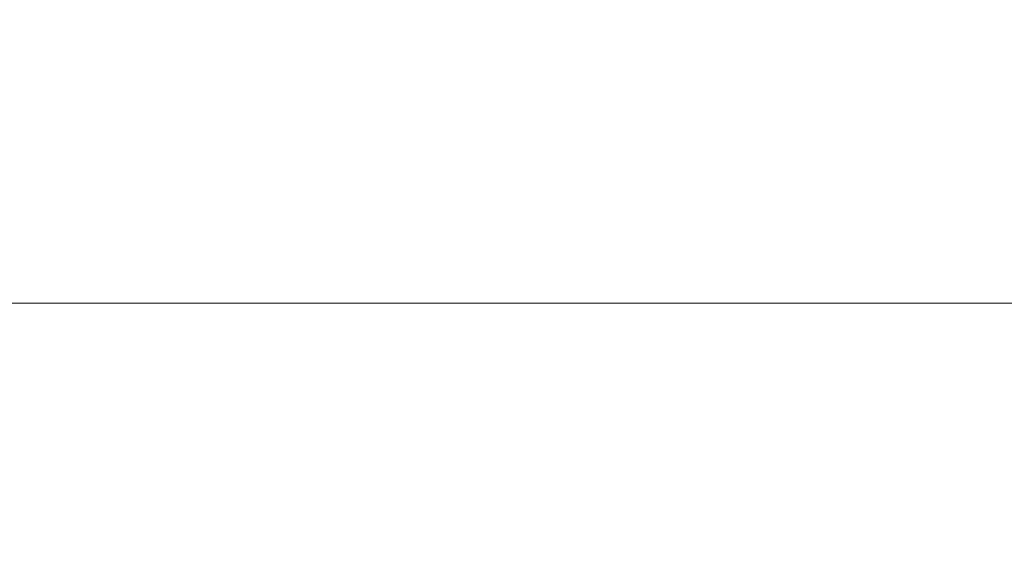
# Model space of a CAD drawing. Header units: feet. Extents: x 0 to 152726, y 0 to 59505.
# Tile 30 of 117: x 152350.18 to 152352.12, y 59281.15 to 59282.22. Entities that reach past the tile are written whole.
import ezdxf
from ezdxf import colors
from ezdxf.entities.mleader import LeaderData, LeaderLine
from ezdxf.math import Vec2, Vec3

# ---------------------------------------------------------------- set-up
doc = ezdxf.new("R2010")
doc.units = ezdxf.units.FT
doc.header["$LTSCALE"] = 0.1
doc.header["$MEASUREMENT"] = 0
doc.layers.add('DR_P_Underdrain', color=252, linetype='Continuous', lineweight=13)
doc.layers.add('L-ANNO-NOTE', color=30, linetype='Continuous')
doc.styles.add('Arial', font='arial.ttf')

# ---------------------------------------------------------------- blocks, each defined once
blk = doc.blocks.new('Bridge plan')
at = {"layer": 'DR_P_Underdrain', "lineweight": -3, "flags": 128}
blk.add_lwpolyline([(1828082.643842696, 711482.9210193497), (1828111.15716205, 711482.9227540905)], dxfattribs=at)
blk = doc.blocks.new('Trellis Base')
blk.add_blockref('Bridge plan', (-1675739.0632623, -652201.2630976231))
at = {"layer": 'L-ANNO-NOTE'}
ml = blk.add_multileader_mtext('Standard', dxfattribs=at)
ml.set_content('W. LIVINGSTON AVENUE', color=11, style='Arial')
ml.set_leader_properties()
ml.build(insert=Vec2(0, 0))
ml.multileader.update_dxf_attribs({"has_dogleg": 0, "dogleg_length": 0.36, "arrow_head_size": 1.25, "scale": 10})
ctx = ml.context
ctx.base_point, ctx.scale, ctx.char_height, ctx.arrow_head_size, ctx.landing_gap_size, ctx.plane_origin, ctx.plane_x_axis, ctx.plane_y_axis = Vec3(152493.4333448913, 59387.86988106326), 10, 1.25, 1.25, 0.5, Vec3(152496.4817137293, 59382.31385021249), Vec3(0.2347390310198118, 0.9720584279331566), Vec3(-0.9720584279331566, 0.2347390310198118)
notes = []
notes.append((ctx, [(0, (0, 0, 0), (0, 0), (1, 0), 1, [])]))
ctx.mtext.insert, ctx.mtext.text_direction, ctx.mtext.rotation, ctx.mtext.flow_direction = Vec3(152492.9328174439, 59388.50512407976), Vec3(0.2347390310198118, 0.9720584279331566), 1.333846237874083, 5
ml = blk.add_multileader_mtext('Standard', dxfattribs=at)
ml.set_content('S. FRONT STREET', color=11, style='Arial')
ml.set_leader_properties()
ml.build(insert=Vec2(0, 0))
ml.multileader.update_dxf_attribs({"has_dogleg": 0, "dogleg_length": 0.36, "arrow_head_size": 1.25, "scale": 10})
ctx = ml.context
ctx.base_point, ctx.scale, ctx.char_height, ctx.arrow_head_size, ctx.landing_gap_size, ctx.plane_origin = Vec3(152391.6984540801, 59316.60244546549), 10, 1.25, 1.25, 0.5, Vec3(152387.0132386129, 59312.33503554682)
notes.append((ctx, [(0, (0, 0, 0), (0, 0), (1, 0), 1, [])]))
ctx.mtext.insert, ctx.mtext.flow_direction = Vec3(152392.1984540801, 59317.23810371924), 5
for ctx, leaders in notes:
    for number, flags, end, landing, length, lines in leaders:
        leader = LeaderData()
        leader.index, (leader.has_last_leader_line, leader.has_dogleg_vector, leader.attachment_direction) = number, flags
        leader.last_leader_point, leader.dogleg_vector, leader.dogleg_length = Vec3(end), Vec3(landing), length
        for number, points, colour, breaks in lines:
            line = LeaderLine()
            line.index, line.vertices, line.color, line.breaks = number, Vec3.list(points), colors.encode_raw_color(colour), breaks
            leader.lines.append(line)
        ctx.leaders.append(leader)

msp = doc.modelspace()

# ---------------------------------------------------------------- block references
msp.add_blockref('Trellis Base', (0, 0))

# ---------------------------------------------------------------- next in the draw order: leaders
at = {"layer": 'L-ANNO-NOTE'}
ml = msp.add_multileader_mtext('Standard', dxfattribs=at)
ml.set_content('VERTICAL PANEL MODULE ON BACK OF TRELLIS, TYP OF 5', color=11, style='Arial')
ml.set_leader_properties()
ml.build(insert=Vec2(0, 0))
ml.multileader.update_dxf_attribs({"has_dogleg": 0, "dogleg_length": 0.36, "arrow_head_size": 1.25, "scale": 10})
ctx = ml.context
ctx.base_point, ctx.scale, ctx.char_height, ctx.arrow_head_size, ctx.landing_gap_size, ctx.plane_origin = Vec3(152474.8585207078, 59417.31804131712), 10, 1.25, 1.25, 0.5, Vec3(152470.1733052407, 59413.05063139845)
notes = []
notes.append((ctx, [(0, (0, 0, 0), (0, 0), (1, 0), 1, [])]))
ctx.mtext.insert, ctx.mtext.width, ctx.mtext.flow_direction = Vec3(152475.3585207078, 59417.95369957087), 25.03212493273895, 5
ctx.mtext.has_bg_fill, ctx.mtext.bg_color, ctx.mtext.bg_scale_factor, ctx.mtext.bg_transparency, ctx.mtext.use_window_bg_color = 1, -1027028792, 1.5, 0, 1
for ctx, leaders in notes:
    for number, flags, end, landing, length, lines in leaders:
        leader = LeaderData()
        leader.index, (leader.has_last_leader_line, leader.has_dogleg_vector, leader.attachment_direction) = number, flags
        leader.last_leader_point, leader.dogleg_vector, leader.dogleg_length = Vec3(end), Vec3(landing), length
        for number, points, colour, breaks in lines:
            line = LeaderLine()
            line.index, line.vertices, line.color, line.breaks = number, Vec3.list(points), colors.encode_raw_color(colour), breaks
            leader.lines.append(line)
        ctx.leaders.append(leader)

doc.saveas('drawing.dxf')
